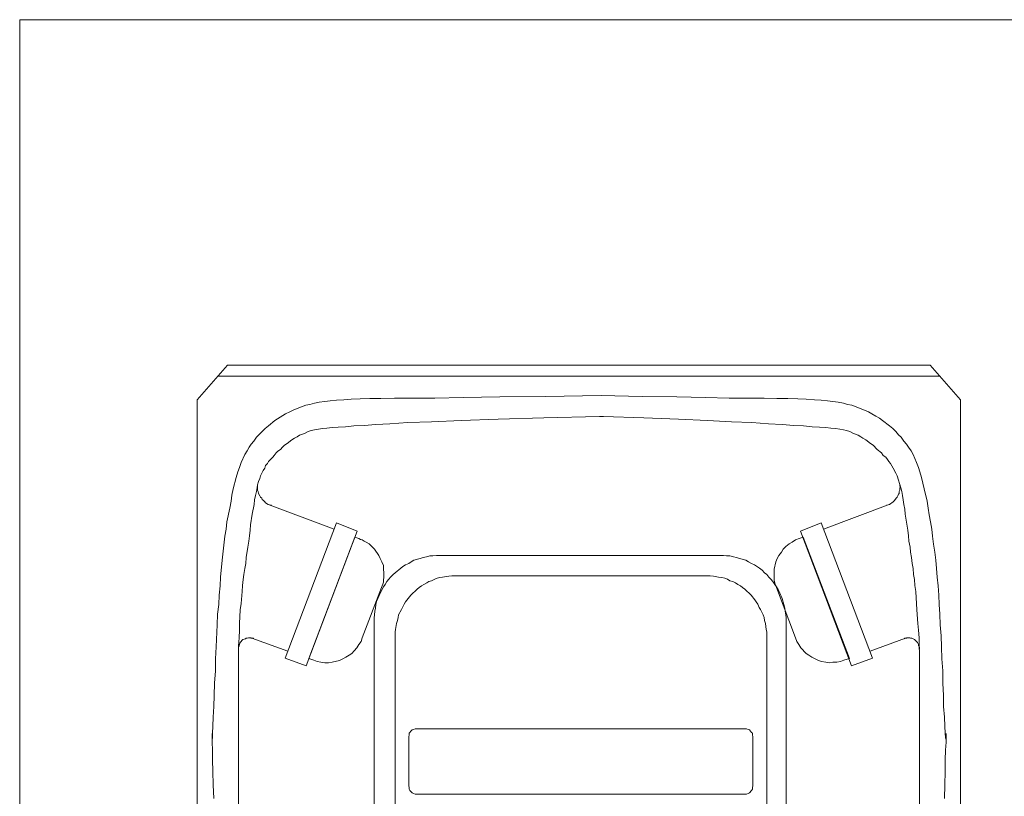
# Model space of a CAD drawing. Header units: inches. Extents: x 43593 to 117387, y -66787 to -26237.
# Tile 235 of 256: x 49979 to 50044, y -30361 to -30310. Entities that reach past the tile are written whole.
import ezdxf

# ---------------------------------------------------------------- set-up
doc = ezdxf.new("R2010")
doc.units = ezdxf.units.IN
doc.header["$MEASUREMENT"] = 0
doc.layers.get('0').update_dxf_attribs({"lineweight": 0})
doc.layers.add('A--tabelka rysunku', color=7, linetype='Continuous', lineweight=0)
doc.layers.add('p--kosz śmietnik', color=252, linetype='Continuous', lineweight=0)

# ---------------------------------------------------------------- blocks, each defined once
blk = doc.blocks.new('kosz120L-rzut')
at = {"linetype": 'Continuous'}
for points in [[(-23.616, 2.275), (-23.616, 37.426)], [(26.482, 2.275), (26.482, 37.426)], [(-12.172, 16.836), (-12.172, 35.196)], [(14.879, 35.196), (14.879, 16.836)], [(-10.898, 17.723), (-10.898, 34.263)], [(13.491, 34.263), (13.491, 17.723)], [(23.775, 18.428), (23.775, 29.85)], [(-20.908, 18.952), (-20.908, 29.258)], [(-22.569, 27.552), (-22.546, 28.439)], [(25.436, 27.552), (25.39, 28.439)], [(-9.965, 27.825), (-9.897, 27.916)], [(-9.965, 27.711), (-9.965, 27.825)], [(-9.897, 27.916), (-9.76, 28.075)], [(-9.76, 28.075), (-9.669, 28.121)], [(-9.669, 28.121), (-9.556, 28.166)], [(-9.556, 28.166), (-9.442, 28.166)], [(-9.442, 28.166), (12.172, 28.166)], [(12.172, 28.166), (12.286, 28.121)], [(12.286, 28.121), (12.377, 28.075)], [(12.377, 28.075), (12.536, 27.916)], [(12.536, 27.916), (12.581, 27.825)], [(12.581, 27.825), (12.581, 27.711)], [(-22.592, 26.664), (-22.569, 27.552)], [(-9.988, 27.643), (-9.965, 27.711)], [(-9.988, 24.389), (-9.988, 27.643)], [(12.581, 27.711), (12.604, 27.643)], [(12.604, 27.643), (12.604, 24.389)], [(25.459, 26.664), (25.436, 27.552)], [(-22.592, 25.914), (-22.592, 26.664)], [(25.481, 25.914), (25.459, 26.664)], [(-22.615, 25.277), (-22.592, 25.914)], [(25.481, 25.277), (25.481, 25.914)], [(-22.66, 24.753), (-22.615, 25.277)], [(25.504, 24.753), (25.481, 25.277)], [(-22.66, 24.185), (-22.66, 24.753)], [(-22.615, 24.458), (-22.66, 24.594)], [(-22.66, 24.594), (-22.66, 24.185)], [(25.481, 24.458), (25.504, 24.594)], [(25.504, 24.185), (25.504, 24.753)], [(25.504, 24.594), (25.504, 24.185)], [(-22.592, 24.162), (-22.615, 24.458)], [(-22.569, 23.707), (-22.592, 24.162)], [(-9.965, 24.276), (-9.988, 24.389)], [(-9.965, 24.162), (-9.965, 24.276)], [(-9.897, 24.116), (-9.965, 24.162)], [(-9.829, 24.025), (-9.897, 24.116)], [(-9.76, 23.934), (-9.829, 24.025)], [(-9.669, 23.912), (-9.76, 23.934)], [(-9.556, 23.866), (-9.669, 23.912)], [(12.286, 23.912), (12.172, 23.866)], [(12.377, 23.934), (12.286, 23.912)], [(12.468, 24.025), (12.377, 23.934)], [(12.536, 24.116), (12.468, 24.025)], [(12.581, 24.162), (12.536, 24.116)], [(12.604, 24.389), (12.581, 24.276)], [(12.581, 24.276), (12.581, 24.162)], [(25.459, 23.707), (25.481, 24.162)], [(25.481, 24.162), (25.481, 24.458)], [(-22.546, 23.115), (-22.569, 23.707)], [(12.172, 23.866), (-9.556, 23.866)], [(25.436, 23.115), (25.459, 23.707)], [(-22.501, 22.41), (-22.546, 23.115)], [(25.39, 22.41), (25.436, 23.115)], [(-22.501, 21.682), (-22.501, 22.41)], [(25.368, 21.682), (25.39, 22.41)], [(-22.455, 20.886), (-22.501, 21.682)], [(25.345, 20.886), (25.368, 21.682)], [(-22.455, 20.067), (-22.455, 20.886)], [(25.277, 20.067), (25.345, 20.886)], [(-22.387, 19.27), (-22.455, 20.067)], [(25.277, 19.27), (25.277, 20.067)], [(-16.449, 19.748), (-17.837, 19.225)], [(-13.105, 10.898), (-16.449, 19.748)], [(-15.949, 19.361), (-15.721, 19.452)], [(-15.721, 19.452), (-15.494, 19.498)], [(-15.494, 19.498), (-15.221, 19.498)], [(-15.221, 19.498), (-14.993, 19.543)], [(-14.993, 19.543), (-14.766, 19.498)], [(-14.766, 19.498), (-14.493, 19.452)], [(-14.493, 19.452), (-14.288, 19.384)], [(-14.288, 19.384), (-14.06, 19.27)], [(15.994, 10.898), (19.339, 19.748)], [(17.154, 19.384), (16.927, 19.27)], [(17.632, 19.498), (17.154, 19.384)], [(17.86, 19.543), (17.632, 19.498)], [(18.11, 19.543), (17.86, 19.543)], [(18.36, 19.498), (18.11, 19.543)], [(18.611, 19.452), (18.36, 19.498)], [(18.838, 19.361), (18.611, 19.452)], [(19.339, 19.748), (20.704, 19.225)], [(-22.364, 18.497), (-22.387, 19.27)], [(-20.886, 18.428), (-20.908, 18.952)], [(-17.678, 18.77), (-19.998, 17.928)], [(-17.837, 19.225), (-14.47, 10.352)], [(-16.313, 19.248), (-15.949, 19.361)], [(-13.287, 11.285), (-16.313, 19.248)], [(-15.949, 19.361), (-15.949, 19.361)], [(-14.06, 19.27), (-13.855, 19.179)], [(-13.855, 19.179), (-13.651, 19.043)], [(-13.651, 19.043), (-13.469, 18.929)], [(-13.469, 18.929), (-13.127, 18.565)], [(16.176, 18.747), (16.017, 18.565)], [(16.131, 11.285), (19.157, 19.248)], [(16.335, 18.929), (16.176, 18.747)], [(16.517, 19.043), (16.335, 18.929)], [(16.722, 19.179), (16.517, 19.043)], [(16.927, 19.27), (16.722, 19.179)], [(20.704, 19.225), (17.336, 10.352)], [(19.157, 19.248), (18.838, 19.361)], [(18.838, 19.361), (18.838, 19.361)], [(20.544, 18.77), (22.888, 17.928)], [(25.231, 18.497), (25.277, 19.27)], [(-22.342, 17.769), (-22.364, 18.497)], [(-20.908, 18.656), (-20.908, 18.542)], [(-20.908, 18.656), (-20.908, 18.542)], [(-20.908, 18.542), (-20.886, 18.451)], [(-20.908, 18.542), (-20.886, 18.451)], [(-20.886, 18.451), (-20.84, 18.406)], [(-20.886, 18.451), (-20.84, 18.406)], [(-20.886, 17.905), (-20.886, 18.428)], [(-20.84, 18.406), (-20.84, 18.337)], [(-20.84, 18.406), (-20.84, 18.337)], [(-20.84, 18.337), (-20.795, 18.201)], [(-20.84, 18.337), (-20.795, 18.201)], [(-20.795, 18.201), (-20.704, 18.11)], [(-20.795, 18.201), (-20.704, 18.11)], [(-20.704, 18.11), (-20.59, 18.019)], [(-20.704, 18.11), (-20.59, 18.019)], [(-13.127, 18.565), (-12.991, 18.337)], [(-12.991, 18.337), (-12.877, 18.133)], [(-12.877, 18.133), (-12.786, 17.905)], [(15.721, 18.133), (15.653, 17.905)], [(15.88, 18.337), (15.721, 18.133)], [(16.017, 18.565), (15.88, 18.337)], [(23.479, 18.019), (23.661, 18.201)], [(23.479, 18.019), (23.661, 18.201)], [(23.661, 18.201), (23.707, 18.337)], [(23.661, 18.201), (23.707, 18.337)], [(23.707, 18.337), (23.73, 18.406)], [(23.707, 18.337), (23.73, 18.406)], [(23.73, 18.451), (23.775, 18.542)], [(23.73, 18.451), (23.775, 18.542)], [(23.73, 18.406), (23.73, 18.451)], [(23.73, 18.406), (23.73, 18.451)], [(23.73, 17.905), (23.775, 18.428)], [(23.775, 18.542), (23.775, 18.656)], [(23.775, 18.542), (23.775, 18.656)], [(25.163, 17.041), (25.231, 18.497)], [(-22.273, 17.041), (-22.342, 17.769)], [(-20.84, 17.405), (-20.886, 17.905)], [(-20.59, 18.019), (-20.408, 17.928)], [(-20.59, 18.019), (-20.408, 17.928)], [(-20.408, 17.928), (-20.317, 17.928)], [(-20.408, 17.928), (-20.317, 17.928)], [(-20.317, 17.928), (-20.271, 17.905)], [(-20.317, 17.928), (-20.271, 17.905)], [(-20.271, 17.905), (-20.089, 17.905)], [(-20.271, 17.905), (-20.089, 17.905)], [(-20.089, 17.905), (-20.067, 17.928)], [(-20.089, 17.905), (-20.067, 17.928)], [(-20.067, 17.928), (-19.953, 17.928)], [(-20.067, 17.928), (-19.953, 17.928)], [(-19.953, 17.928), (-19.907, 17.973)], [(-19.953, 17.928), (-19.907, 17.973)], [(-12.786, 17.905), (-12.786, 17.905)], [(-12.786, 17.905), (-11.535, 14.606)], [(-10.898, 17.723), (-10.898, 17.518)], [(-10.898, 17.723), (-10.898, 17.518)], [(-10.898, 17.518), (-10.852, 17.359)], [(-10.898, 17.518), (-10.852, 17.359)], [(13.469, 17.359), (13.491, 17.518)], [(13.469, 17.359), (13.491, 17.518)], [(13.491, 17.518), (13.491, 17.723)], [(13.491, 17.518), (13.491, 17.723)], [(15.653, 17.905), (14.379, 14.606)], [(15.653, 17.905), (15.63, 17.905)], [(22.774, 17.973), (22.797, 17.928)], [(22.774, 17.973), (22.797, 17.928)], [(22.797, 17.928), (22.933, 17.928)], [(22.797, 17.928), (22.933, 17.928)], [(22.933, 17.928), (22.956, 17.905)], [(22.933, 17.928), (22.956, 17.905)], [(22.956, 17.905), (23.115, 17.905)], [(22.956, 17.905), (23.115, 17.905)], [(23.115, 17.905), (23.206, 17.928)], [(23.115, 17.905), (23.206, 17.928)], [(23.206, 17.928), (23.275, 17.928)], [(23.206, 17.928), (23.275, 17.928)], [(23.275, 17.928), (23.32, 17.973)], [(23.275, 17.928), (23.32, 17.973)], [(23.32, 17.973), (23.479, 18.019)], [(23.32, 17.973), (23.479, 18.019)], [(23.707, 17.405), (23.73, 17.905)], [(-22.251, 16.358), (-22.273, 17.041)], [(-20.817, 16.95), (-20.84, 17.405)], [(-20.749, 16.062), (-20.817, 16.95)], [(-12.172, 16.836), (-12.172, 16.586)], [(-12.172, 16.836), (-12.172, 16.586)], [(-10.852, 17.359), (-10.807, 16.95)], [(-10.852, 17.359), (-10.807, 16.95)], [(-10.807, 16.95), (-10.739, 16.768)], [(-10.807, 16.95), (-10.739, 16.768)], [(13.332, 16.768), (13.4, 16.95)], [(13.332, 16.768), (13.4, 16.95)], [(13.4, 16.95), (13.469, 17.359)], [(13.4, 16.95), (13.469, 17.359)], [(14.879, 16.586), (14.879, 16.836)], [(14.879, 16.586), (14.879, 16.836)], [(23.661, 16.062), (23.707, 16.95)], [(23.707, 16.95), (23.707, 17.405)], [(25.14, 16.358), (25.163, 17.041)], [(-22.205, 15.721), (-22.251, 16.358)], [(-12.172, 16.586), (-12.149, 16.381)], [(-12.172, 16.586), (-12.149, 16.381)], [(-12.149, 16.381), (-12.104, 16.153)], [(-12.149, 16.381), (-12.104, 16.153)], [(-12.104, 16.153), (-12.081, 15.949)], [(-12.104, 16.153), (-12.081, 15.949)], [(-10.739, 16.768), (-10.716, 16.563)], [(-10.739, 16.768), (-10.716, 16.563)], [(-10.716, 16.563), (-10.648, 16.381)], [(-10.716, 16.563), (-10.648, 16.381)], [(-10.648, 16.381), (-10.488, 16.04)], [(-10.648, 16.381), (-10.488, 16.04)], [(13.082, 16.04), (13.264, 16.381)], [(13.082, 16.04), (13.264, 16.381)], [(13.264, 16.381), (13.287, 16.563)], [(13.264, 16.381), (13.287, 16.563)], [(13.287, 16.563), (13.332, 16.768)], [(13.287, 16.563), (13.332, 16.768)], [(14.788, 15.949), (14.834, 16.153)], [(14.788, 15.949), (14.834, 16.153)], [(14.834, 16.153), (14.857, 16.381)], [(14.834, 16.153), (14.857, 16.381)], [(14.857, 16.381), (14.879, 16.586)], [(14.857, 16.381), (14.879, 16.586)], [(25.072, 15.721), (25.14, 16.358)], [(-22.182, 15.107), (-22.205, 15.721)], [(-20.681, 14.857), (-20.749, 16.062)], [(-12.081, 15.949), (-12.013, 15.721)], [(-12.081, 15.949), (-12.013, 15.721)], [(-12.013, 15.721), (-11.899, 15.312)], [(-12.013, 15.721), (-11.899, 15.312)], [(-10.488, 16.04), (-10.397, 15.903)], [(-10.488, 16.04), (-10.397, 15.903)], [(-10.397, 15.903), (-10.306, 15.698)], [(-10.397, 15.903), (-10.306, 15.698)], [(-10.306, 15.698), (-10.193, 15.539)], [(-10.306, 15.698), (-10.193, 15.539)], [(-10.193, 15.539), (-10.102, 15.403)], [(-10.193, 15.539), (-10.102, 15.403)], [(12.468, 15.107), (12.809, 15.539)], [(12.468, 15.107), (12.809, 15.539)], [(12.809, 15.539), (12.9, 15.698)], [(12.809, 15.539), (12.9, 15.698)], [(12.9, 15.698), (13.014, 15.903)], [(12.9, 15.698), (13.014, 15.903)], [(13.014, 15.903), (13.082, 16.04)], [(13.014, 15.903), (13.082, 16.04)], [(14.629, 15.312), (14.72, 15.516)], [(14.629, 15.312), (14.72, 15.516)], [(14.72, 15.516), (14.766, 15.721)], [(14.72, 15.516), (14.766, 15.721)], [(14.766, 15.721), (14.788, 15.949)], [(14.766, 15.721), (14.788, 15.949)], [(23.525, 14.857), (23.593, 15.653)], [(23.593, 15.653), (23.661, 16.062)], [(25.049, 15.107), (25.072, 15.721)], [(-22.137, 14.493), (-22.182, 15.107)], [(-11.899, 15.312), (-11.74, 14.97)], [(-11.899, 15.312), (-11.74, 14.97)], [(-11.74, 14.97), (-11.649, 14.72)], [(-11.74, 14.97), (-11.649, 14.72)], [(-10.102, 15.403), (-9.874, 15.107)], [(-10.102, 15.403), (-9.874, 15.107)], [(-9.874, 15.107), (-9.465, 14.697)], [(-9.874, 15.107), (-9.465, 14.697)], [(12.058, 14.697), (12.468, 15.107)], [(12.058, 14.697), (12.468, 15.107)], [(14.265, 14.561), (14.47, 14.97)], [(14.265, 14.561), (14.47, 14.97)], [(14.47, 14.97), (14.538, 15.13)], [(14.47, 14.97), (14.538, 15.13)], [(14.538, 15.13), (14.629, 15.312)], [(14.538, 15.13), (14.629, 15.312)], [(24.981, 14.493), (25.049, 15.107)], [(-22.069, 13.924), (-22.137, 14.493)], [(-20.613, 14.47), (-20.681, 14.857)], [(-20.59, 14.083), (-20.613, 14.47)], [(-11.649, 14.72), (-11.535, 14.561)], [(-11.649, 14.72), (-11.535, 14.561)], [(-11.535, 14.606), (-11.535, 14.606)], [(-11.535, 14.606), (-11.444, 14.379)], [(-11.535, 14.561), (-11.421, 14.402)], [(-11.535, 14.561), (-11.421, 14.402)], [(-11.444, 14.379), (-11.376, 14.129)], [(-11.421, 14.402), (-11.285, 14.197)], [(-11.421, 14.402), (-11.285, 14.197)], [(-9.465, 14.697), (-9.305, 14.606)], [(-9.465, 14.697), (-9.305, 14.606)], [(-9.305, 14.606), (-9.169, 14.493)], [(-9.305, 14.606), (-9.169, 14.493)], [(-9.169, 14.493), (-8.987, 14.402)], [(-9.169, 14.493), (-8.987, 14.402)], [(-8.987, 14.402), (-8.85, 14.288)], [(-8.987, 14.402), (-8.85, 14.288)], [(-8.85, 14.288), (-8.668, 14.197)], [(-8.85, 14.288), (-8.668, 14.197)], [(11.285, 14.197), (11.421, 14.288)], [(11.285, 14.197), (11.421, 14.288)], [(11.421, 14.288), (11.603, 14.402)], [(11.421, 14.288), (11.603, 14.402)], [(11.603, 14.402), (11.762, 14.493)], [(11.603, 14.402), (11.762, 14.493)], [(11.762, 14.493), (11.922, 14.606)], [(11.762, 14.493), (11.922, 14.606)], [(11.922, 14.606), (12.058, 14.697)], [(11.922, 14.606), (12.058, 14.697)], [(14.038, 14.197), (14.151, 14.402)], [(14.038, 14.197), (14.151, 14.402)], [(14.151, 14.402), (14.265, 14.561)], [(14.151, 14.402), (14.265, 14.561)], [(14.311, 14.379), (14.265, 14.242)], [(14.265, 14.242), (14.265, 14.151)], [(14.333, 14.493), (14.311, 14.379)], [(14.379, 14.606), (14.333, 14.493)], [(14.379, 14.606), (14.379, 14.606)], [(23.457, 14.083), (23.502, 14.47)], [(23.502, 14.47), (23.525, 14.857)], [(24.958, 13.924), (24.981, 14.493)], [(-22.023, 13.355), (-22.069, 13.924)], [(-20.522, 13.742), (-20.59, 14.083)], [(-20.499, 13.355), (-20.522, 13.742)], [(-11.376, 14.129), (-11.376, 13.4)], [(-11.285, 14.197), (-11.171, 14.06)], [(-11.285, 14.197), (-11.171, 14.06)], [(-11.171, 14.06), (-11.034, 13.924)], [(-11.171, 14.06), (-11.034, 13.924)], [(-11.034, 13.924), (-10.898, 13.742)], [(-11.034, 13.924), (-10.898, 13.742)], [(-10.898, 13.742), (-10.739, 13.628)], [(-10.898, 13.742), (-10.739, 13.628)], [(-10.739, 13.628), (-10.602, 13.469)], [(-10.739, 13.628), (-10.602, 13.469)], [(-8.668, 14.197), (-8.463, 14.151)], [(-8.668, 14.197), (-8.463, 14.151)], [(-8.463, 14.151), (-8.327, 14.06)], [(-8.463, 14.151), (-8.327, 14.06)], [(-8.327, 14.06), (-8.145, 13.992)], [(-8.327, 14.06), (-8.145, 13.992)], [(-8.145, 13.992), (-7.94, 13.947)], [(-8.145, 13.992), (-7.94, 13.947)], [(-7.94, 13.947), (-7.735, 13.924)], [(-7.94, 13.947), (-7.735, 13.924)], [(-7.735, 13.924), (-7.394, 13.855)], [(-7.735, 13.924), (-7.394, 13.855)], [(-7.394, 13.855), (-7.189, 13.833)], [(-7.394, 13.855), (-7.189, 13.833)], [(-7.189, 13.833), (-6.985, 13.833)], [(-7.189, 13.833), (-6.985, 13.833)], [(9.578, 13.833), (-6.985, 13.833)], [(9.578, 13.833), (9.783, 13.833)], [(9.578, 13.833), (9.783, 13.833)], [(9.783, 13.833), (9.965, 13.855)], [(9.783, 13.833), (9.965, 13.855)], [(9.965, 13.855), (10.375, 13.924)], [(9.965, 13.855), (10.375, 13.924)], [(10.375, 13.924), (10.557, 13.947)], [(10.375, 13.924), (10.557, 13.947)], [(10.557, 13.947), (10.739, 13.992)], [(10.557, 13.947), (10.739, 13.992)], [(10.739, 13.992), (10.898, 14.06)], [(10.739, 13.992), (10.898, 14.06)], [(10.898, 14.06), (11.103, 14.151)], [(10.898, 14.06), (11.103, 14.151)], [(11.103, 14.151), (11.285, 14.197)], [(11.103, 14.151), (11.285, 14.197)], [(13.127, 13.332), (13.491, 13.628)], [(13.127, 13.332), (13.491, 13.628)], [(13.491, 13.628), (13.628, 13.742)], [(13.491, 13.628), (13.628, 13.742)], [(13.628, 13.742), (13.787, 13.924)], [(13.628, 13.742), (13.787, 13.924)], [(13.787, 13.924), (13.901, 14.06)], [(13.787, 13.924), (13.901, 14.06)], [(13.901, 14.06), (14.038, 14.197)], [(13.901, 14.06), (14.038, 14.197)], [(14.265, 14.151), (14.242, 13.878)], [(14.242, 13.878), (14.242, 13.628)], [(14.242, 13.628), (14.265, 13.4)], [(23.366, 13.355), (23.411, 13.742)], [(23.411, 13.742), (23.457, 14.083)], [(24.844, 12.809), (24.958, 13.924)], [(-21.978, 12.809), (-22.023, 13.355)], [(-20.431, 13.014), (-20.499, 13.355)], [(-20.385, 12.627), (-20.431, 13.014)], [(-11.489, 12.923), (-11.58, 12.695)], [(-11.376, 13.4), (-11.489, 12.923)], [(-10.602, 13.469), (-10.42, 13.332)], [(-10.602, 13.469), (-10.42, 13.332)], [(-10.42, 13.332), (-10.079, 13.105)], [(-10.42, 13.332), (-10.079, 13.105)], [(-10.079, 13.105), (-9.897, 13.014)], [(-10.079, 13.105), (-9.897, 13.014)], [(-9.897, 13.014), (-9.692, 12.923)], [(-9.897, 13.014), (-9.692, 12.923)], [(-9.692, 12.923), (-9.51, 12.809)], [(-9.692, 12.923), (-9.51, 12.809)], [(12.263, 12.809), (12.445, 12.923)], [(12.263, 12.809), (12.445, 12.923)], [(12.445, 12.923), (12.604, 13.014)], [(12.445, 12.923), (12.604, 13.014)], [(12.604, 13.014), (12.809, 13.105)], [(12.604, 13.014), (12.809, 13.105)], [(12.809, 13.105), (12.991, 13.218)], [(12.809, 13.105), (12.991, 13.218)], [(12.991, 13.218), (13.127, 13.332)], [(12.991, 13.218), (13.127, 13.332)], [(14.265, 13.4), (14.265, 13.15)], [(14.265, 13.15), (14.356, 12.923)], [(14.356, 12.923), (14.47, 12.695)], [(23.275, 12.627), (23.297, 13.014)], [(23.297, 13.014), (23.366, 13.355)], [(-21.932, 12.286), (-21.978, 12.809)], [(-21.841, 11.762), (-21.932, 12.286)], [(-20.317, 12.286), (-20.385, 12.627)], [(-20.294, 11.944), (-20.317, 12.286)], [(-11.853, 12.286), (-11.967, 12.081)], [(-11.694, 12.49), (-11.853, 12.286)], [(-11.58, 12.695), (-11.694, 12.49)], [(-9.51, 12.809), (-9.1, 12.695)], [(-9.51, 12.809), (-9.1, 12.695)], [(-9.1, 12.695), (-8.918, 12.627)], [(-9.1, 12.695), (-8.918, 12.627)], [(-8.918, 12.627), (-8.714, 12.581)], [(-8.918, 12.627), (-8.714, 12.581)], [(-8.714, 12.581), (-8.463, 12.513)], [(-8.714, 12.581), (-8.463, 12.513)], [(-8.463, 12.513), (-8.259, 12.513)], [(-8.463, 12.513), (-8.259, 12.513)], [(-8.259, 12.513), (-8.054, 12.49)], [(-8.259, 12.513), (-8.054, 12.49)], [(-8.054, 12.49), (-7.826, 12.49)], [(-8.054, 12.49), (-7.826, 12.49)], [(10.579, 12.49), (-7.826, 12.49)], [(10.579, 12.49), (10.784, 12.49)], [(10.579, 12.49), (10.784, 12.49)], [(10.784, 12.49), (11.012, 12.513)], [(10.784, 12.49), (11.012, 12.513)], [(11.012, 12.513), (11.216, 12.513)], [(11.012, 12.513), (11.216, 12.513)], [(11.216, 12.513), (11.444, 12.581)], [(11.216, 12.513), (11.444, 12.581)], [(11.444, 12.581), (11.649, 12.627)], [(11.444, 12.581), (11.649, 12.627)], [(11.649, 12.627), (11.853, 12.695)], [(11.649, 12.627), (11.853, 12.695)], [(11.853, 12.695), (12.263, 12.809)], [(11.853, 12.695), (12.263, 12.809)], [(14.47, 12.695), (14.561, 12.49)], [(14.561, 12.49), (14.857, 12.081)], [(23.161, 11.944), (23.275, 12.627)], [(24.662, 11.239), (24.844, 12.809)], [(-21.773, 11.239), (-21.841, 11.762)], [(-20.226, 11.558), (-20.294, 11.944)], [(-12.354, 11.74), (-12.559, 11.626)], [(-12.149, 11.899), (-12.354, 11.74)], [(-11.967, 12.081), (-12.149, 11.899)], [(14.857, 12.081), (15.198, 11.74)], [(15.198, 11.74), (15.403, 11.626)], [(23.092, 11.558), (23.161, 11.944)], [(-21.727, 10.761), (-21.773, 11.239)], [(-20.203, 11.216), (-20.226, 11.558)], [(-20.158, 10.83), (-20.203, 11.216)], [(-13.014, 11.376), (-13.287, 11.285)], [(-12.786, 11.467), (-13.014, 11.376)], [(-13.014, 11.376), (-13.014, 11.376)], [(-12.559, 11.626), (-12.786, 11.467)], [(15.403, 11.626), (15.516, 11.558)], [(15.516, 11.558), (15.653, 11.467)], [(15.653, 11.467), (15.767, 11.444)], [(15.767, 11.444), (15.88, 11.376)], [(15.88, 11.376), (16.131, 11.285)], [(15.88, 11.376), (15.88, 11.376)], [(23.001, 10.83), (23.047, 11.216)], [(23.047, 11.216), (23.092, 11.558)], [(24.571, 10.761), (24.662, 11.239)], [(-21.636, 10.284), (-21.727, 10.761)], [(-19.976, 9.783), (-20.158, 10.83)], [(-14.606, 10.761), (-18.861, 9.169)], [(-14.47, 10.352), (-13.105, 10.898)], [(17.336, 10.352), (15.994, 10.898)], [(17.496, 10.761), (21.75, 9.169)], [(22.865, 9.783), (22.979, 10.488)], [(22.979, 10.488), (23.001, 10.83)], [(24.526, 10.284), (24.571, 10.761)], [(-21.545, 9.829), (-21.636, 10.284)], [(-21.477, 9.396), (-21.545, 9.829)], [(-19.953, 9.465), (-19.976, 9.783)], [(22.751, 9.146), (22.865, 9.783)], [(24.344, 9.396), (24.526, 10.284)], [(-21.409, 8.941), (-21.477, 9.396)], [(-19.885, 9.146), (-19.953, 9.465)], [(-19.839, 8.85), (-19.885, 9.146)], [(-19.043, 9.078), (-19.111, 9.032)], [(-19.043, 9.078), (-19.111, 9.032)], [(-18.952, 9.146), (-19.043, 9.078)], [(-18.952, 9.146), (-19.043, 9.078)], [(-18.861, 9.169), (-18.952, 9.146)], [(-18.861, 9.169), (-18.952, 9.146)], [(-18.747, 9.191), (-18.861, 9.169)], [(-18.747, 9.191), (-18.861, 9.169)], [(21.727, 9.169), (21.614, 9.191)], [(21.727, 9.169), (21.614, 9.191)], [(21.818, 9.146), (21.727, 9.169)], [(21.818, 9.146), (21.727, 9.169)], [(22, 9.032), (21.818, 9.146)], [(22, 9.032), (21.818, 9.146)], [(22.728, 8.85), (22.751, 9.146)], [(24.253, 8.941), (24.344, 9.396)], [(-21.227, 8.122), (-21.409, 8.941)], [(-19.794, 8.554), (-19.839, 8.85)], [(-19.748, 8.304), (-19.794, 8.554)], [(-19.543, 8.463), (-19.589, 8.418)], [(-19.543, 8.463), (-19.589, 8.418)], [(-19.589, 8.418), (-19.589, 8.304)], [(-19.589, 8.418), (-19.589, 8.304)], [(-19.498, 8.577), (-19.543, 8.463)], [(-19.498, 8.577), (-19.543, 8.463)], [(-19.452, 8.668), (-19.498, 8.577)], [(-19.452, 8.668), (-19.498, 8.577)], [(-19.384, 8.736), (-19.452, 8.668)], [(-19.384, 8.736), (-19.452, 8.668)], [(-19.27, 8.896), (-19.384, 8.736)], [(-19.27, 8.896), (-19.384, 8.736)], [(-19.179, 8.964), (-19.27, 8.896)], [(-19.179, 8.964), (-19.27, 8.896)], [(-19.111, 9.032), (-19.179, 8.964)], [(-19.111, 9.032), (-19.179, 8.964)], [(22.046, 8.964), (22, 9.032)], [(22.046, 8.964), (22, 9.032)], [(22.137, 8.896), (22.046, 8.964)], [(22.137, 8.896), (22.046, 8.964)], [(22.228, 8.827), (22.137, 8.896)], [(22.228, 8.827), (22.137, 8.896)], [(22.251, 8.736), (22.228, 8.827)], [(22.251, 8.736), (22.228, 8.827)], [(22.319, 8.668), (22.251, 8.736)], [(22.319, 8.668), (22.251, 8.736)], [(22.364, 8.577), (22.319, 8.668)], [(22.364, 8.577), (22.319, 8.668)], [(22.455, 8.418), (22.364, 8.577)], [(22.455, 8.418), (22.364, 8.577)], [(22.478, 8.304), (22.455, 8.418)], [(22.478, 8.304), (22.455, 8.418)], [(22.592, 8.304), (22.66, 8.554)], [(22.66, 8.554), (22.728, 8.85)], [(24.116, 8.122), (24.207, 8.532)], [(24.207, 8.532), (24.253, 8.941)], [(-21.045, 7.371), (-21.227, 8.122)], [(-19.68, 8.054), (-19.748, 8.304)], [(-19.452, 7.258), (-19.68, 8.054)], [(-19.634, 8.099), (-19.657, 7.986)], [(-19.634, 8.099), (-19.657, 7.986)], [(-19.657, 7.986), (-19.657, 7.94)], [(-19.657, 7.986), (-19.657, 7.94)], [(-19.657, 7.94), (-19.634, 7.917)], [(-19.657, 7.94), (-19.634, 7.917)], [(-19.589, 8.304), (-19.634, 8.213)], [(-19.589, 8.304), (-19.634, 8.213)], [(-19.634, 8.213), (-19.634, 8.099)], [(-19.634, 8.213), (-19.634, 8.099)], [(-19.634, 7.917), (-19.634, 7.849)], [(-19.634, 7.917), (-19.634, 7.849)], [(22.455, 7.644), (22.524, 7.849)], [(22.524, 8.213), (22.478, 8.304)], [(22.524, 8.213), (22.478, 8.304)], [(22.524, 7.849), (22.524, 8.213)], [(22.524, 7.849), (22.524, 8.213)], [(22.524, 7.849), (22.546, 8.054)], [(22.546, 8.054), (22.592, 8.304)], [(23.934, 7.371), (24.116, 8.122)], [(-20.931, 7.007), (-21.045, 7.371)], [(-19.361, 7.098), (-19.452, 7.258)], [(22.251, 7.098), (22.319, 7.258)], [(22.319, 7.258), (22.364, 7.44)], [(22.364, 7.44), (22.455, 7.644)], [(23.821, 7.007), (23.934, 7.371)], [(-20.84, 6.712), (-20.931, 7.007)], [(-20.726, 6.393), (-20.84, 6.712)], [(-19.179, 6.757), (-19.361, 7.098)], [(-19.02, 6.461), (-19.179, 6.757)], [(-18.906, 6.325), (-19.02, 6.461)], [(21.796, 6.325), (21.864, 6.461)], [(21.864, 6.461), (22, 6.598)], [(22, 6.598), (22.046, 6.757)], [(22.046, 6.757), (22.16, 6.916)], [(22.16, 6.916), (22.251, 7.098)], [(23.593, 6.393), (23.707, 6.712)], [(23.707, 6.712), (23.821, 7.007)], [(-20.499, 5.87), (-20.726, 6.393)], [(-20.362, 5.62), (-20.499, 5.87)], [(-18.815, 6.188), (-18.906, 6.325)], [(-18.702, 6.052), (-18.815, 6.188)], [(-18.542, 5.938), (-18.702, 6.052)], [(-18.428, 5.756), (-18.542, 5.938)], [(21.295, 5.756), (21.432, 5.938)], [(21.432, 5.938), (21.523, 6.052)], [(21.523, 6.052), (21.796, 6.325)], [(23.206, 5.62), (23.366, 5.87)], [(23.366, 5.87), (23.593, 6.393)], [(-20.203, 5.392), (-20.362, 5.62)], [(-20.067, 5.187), (-20.203, 5.392)], [(-19.885, 4.983), (-20.067, 5.187)], [(-18.133, 5.529), (-18.428, 5.756)], [(-17.882, 5.256), (-18.133, 5.529)], [(-17.7, 5.142), (-17.882, 5.256)], [(20.567, 5.142), (20.749, 5.256)], [(20.749, 5.256), (20.886, 5.392)], [(20.886, 5.392), (21.022, 5.529)], [(21.022, 5.529), (21.181, 5.642)], [(21.181, 5.642), (21.295, 5.756)], [(22.774, 4.983), (22.933, 5.187)], [(22.933, 5.187), (23.07, 5.392)], [(23.07, 5.392), (23.206, 5.62)], [(-19.703, 4.732), (-19.885, 4.983)], [(-19.543, 4.573), (-19.703, 4.732)], [(-19.361, 4.368), (-19.543, 4.573)], [(-17.405, 4.914), (-17.7, 5.142)], [(-17.2, 4.801), (-17.405, 4.914)], [(-17.063, 4.71), (-17.2, 4.801)], [(-16.881, 4.596), (-17.063, 4.71)], [(-16.722, 4.527), (-16.881, 4.596)], [(-16.54, 4.459), (-16.722, 4.527)], [(19.407, 4.459), (19.566, 4.527)], [(19.566, 4.527), (19.771, 4.596)], [(19.771, 4.596), (19.93, 4.71)], [(19.93, 4.71), (20.089, 4.801)], [(20.089, 4.801), (20.271, 4.914)], [(20.271, 4.914), (20.567, 5.142)], [(22.023, 4.163), (22.592, 4.732)], [(22.592, 4.732), (22.774, 4.983)], [(-19.157, 4.163), (-19.361, 4.368)], [(-18.952, 3.981), (-19.157, 4.163)], [(-18.497, 3.64), (-18.952, 3.981)], [(-16.335, 4.368), (-16.54, 4.459)], [(-16.131, 4.3), (-16.335, 4.368)], [(-15.926, 4.254), (-16.131, 4.3)], [(-15.698, 4.209), (-15.926, 4.254)], [(-15.403, 4.163), (-15.698, 4.209)], [(-15.107, 4.141), (-15.403, 4.163)], [(-14.766, 4.095), (-15.107, 4.141)], [(-14.356, 4.072), (-14.766, 4.095)], [(-13.878, 4.05), (-14.356, 4.072)], [(-13.309, 3.981), (-13.878, 4.05)], [(-12.672, 3.959), (-13.309, 3.981)], [(-11.899, 3.89), (-12.672, 3.959)], [(-11.012, 3.845), (-11.899, 3.89)], [(13.833, 3.845), (14.766, 3.89)], [(14.766, 3.89), (15.516, 3.959)], [(15.516, 3.959), (16.199, 3.981)], [(16.199, 3.981), (16.745, 4.05)], [(16.745, 4.05), (17.223, 4.072)], [(17.223, 4.072), (17.632, 4.095)], [(17.632, 4.095), (17.973, 4.141)], [(17.973, 4.141), (18.269, 4.163)], [(18.269, 4.163), (18.519, 4.209)], [(18.519, 4.209), (18.793, 4.254)], [(18.793, 4.254), (18.997, 4.3)], [(18.997, 4.3), (19.202, 4.368)], [(19.202, 4.368), (19.407, 4.459)], [(21.386, 3.64), (21.796, 3.981)], [(21.796, 3.981), (22.023, 4.163)], [(-18.292, 3.481), (-18.497, 3.64)], [(-18.042, 3.344), (-18.292, 3.481)], [(-17.791, 3.208), (-18.042, 3.344)], [(-9.92, 3.777), (-11.012, 3.845)], [(-8.577, 3.731), (-9.92, 3.777)], [(-7.007, 3.64), (-8.577, 3.731)], [(-5.096, 3.549), (-7.007, 3.64)], [(-2.821, 3.458), (-5.096, 3.549)], [(-0.182, 3.367), (-2.821, 3.458)], [(-0.182, 3.367), (0.091, 3.367)], [(0.091, 3.367), (3.731, 3.458)], [(3.731, 3.458), (6.734, 3.549)], [(6.734, 3.549), (9.169, 3.64)], [(9.169, 3.64), (11.103, 3.731)], [(11.103, 3.731), (12.65, 3.777)], [(12.65, 3.777), (13.833, 3.845)], [(20.681, 3.208), (21.386, 3.64)], [(-17.564, 3.071), (-17.791, 3.208)], [(-16.768, 2.73), (-17.564, 3.071)], [(-16.472, 2.639), (-16.768, 2.73)], [(-16.199, 2.594), (-16.472, 2.639)], [(-15.926, 2.503), (-16.199, 2.594)], [(18.793, 2.503), (19.088, 2.594)], [(19.088, 2.594), (19.361, 2.639)], [(19.361, 2.639), (19.634, 2.73)], [(19.634, 2.73), (19.93, 2.844)], [(19.93, 2.844), (20.18, 2.958)], [(20.18, 2.958), (20.408, 3.071)], [(20.408, 3.071), (20.681, 3.208)], [(-21.614, 0), (-23.616, 2.275)], [(-15.585, 2.434), (-15.926, 2.503)], [(-15.221, 2.389), (-15.585, 2.434)], [(-14.879, 2.343), (-15.221, 2.389)], [(-14.47, 2.298), (-14.879, 2.343)], [(-14.015, 2.275), (-14.47, 2.298)], [(-13.469, 2.23), (-14.015, 2.275)], [(-12.923, 2.207), (-13.469, 2.23)], [(-12.286, 2.184), (-12.923, 2.207)], [(-11.558, 2.184), (-12.286, 2.184)], [(-10.716, 2.161), (-11.558, 2.184)], [(-9.692, 2.161), (-10.716, 2.161)], [(-8.418, 2.161), (-9.692, 2.161)], [(-6.871, 2.116), (-8.418, 2.161)], [(-4.983, 2.093), (-6.871, 2.116)], [(-2.707, 2.07), (-4.983, 2.093)], [(-0.023, 2.002), (-2.707, 2.07)], [(-0.023, 2.002), (3.617, 2.07)], [(3.617, 2.07), (6.621, 2.093)], [(6.621, 2.093), (9.032, 2.116)], [(9.032, 2.116), (10.898, 2.161)], [(10.898, 2.161), (13.537, 2.161)], [(13.537, 2.161), (14.424, 2.184)], [(14.424, 2.184), (15.152, 2.184)], [(15.152, 2.184), (15.789, 2.207)], [(15.789, 2.207), (16.381, 2.23)], [(16.381, 2.23), (16.859, 2.275)], [(16.859, 2.275), (17.336, 2.298)], [(17.336, 2.298), (17.746, 2.343)], [(17.746, 2.343), (18.11, 2.389)], [(18.11, 2.389), (18.474, 2.434)], [(18.474, 2.434), (18.793, 2.503)], [(24.503, 0), (26.482, 2.275)], [(-0.023, 0.728), (-22.251, 0.728)], [(0, 0.728), (25.14, 0.728)], [(-0.023, 0), (-21.614, 0)], [(0, 0), (24.503, 0)]]:
    blk.add_lwpolyline(points, dxfattribs=at)

msp = doc.modelspace()

# ---------------------------------------------------------------- linework, layer by layer
at = {"layer": 'A--tabelka rysunku', "linetype": 'Continuous'}
msp.add_lwpolyline([(49979.396, -30409.61), (50179.396, -30409.61), (50179.396, -30309.61), (49979.396, -30309.61)], close=True, dxfattribs=at)

# ---------------------------------------------------------------- block references
at = {"layer": 'p--kosz śmietnik', "rotation": 180}
msp.add_blockref('kosz120L-rzut', (50017.525, -30332.281), dxfattribs=at)

doc.saveas('drawing.dxf')
